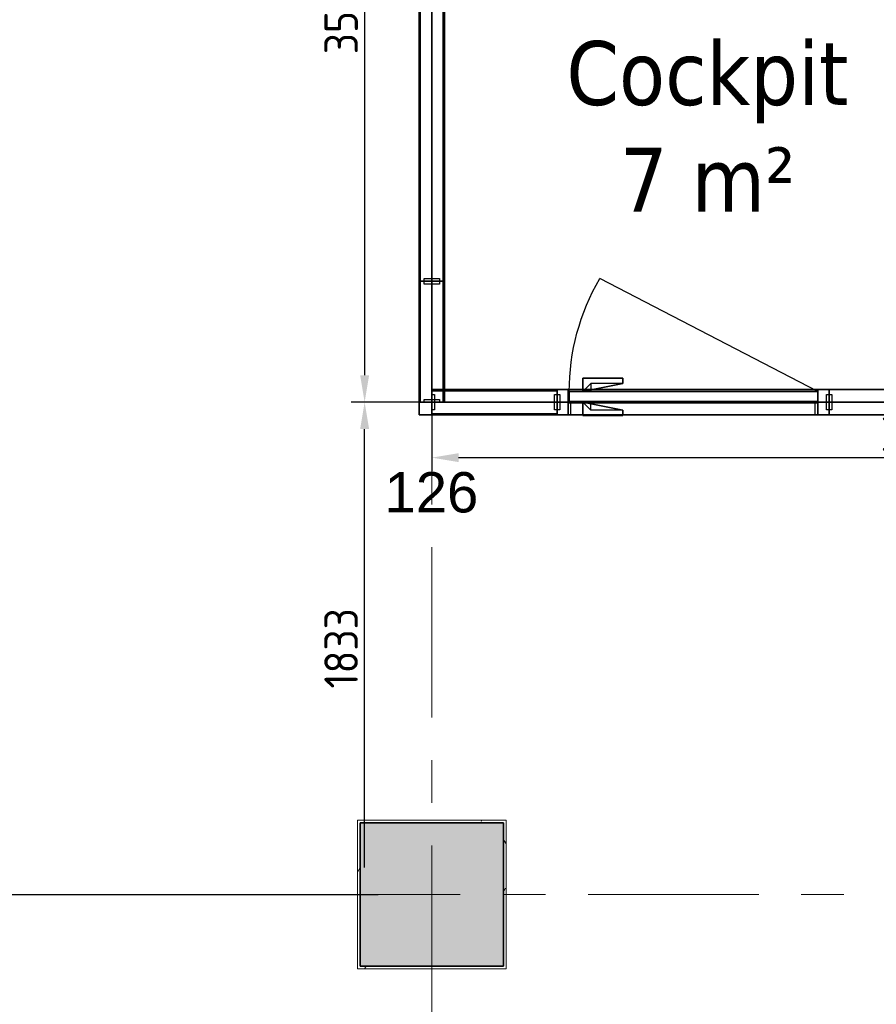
# Model space of a CAD drawing. Extents: x 2820 to 91013, y 1478 to 38178.
# Tile 24 of 182: x 8482 to 11672, y 29919 to 33585. Entities that reach past the tile are written whole.
import ezdxf
from ezdxf.enums import TextEntityAlignment as Align

# ---------------------------------------------------------------- set-up
doc = ezdxf.new("R2010")
doc.units = 0
doc.header["$LTSCALE"] = 50
doc.header["$PDSIZE"] = -5
doc.linetypes.add('HIDDEN2', pattern=[4.7625, 3.175, -1.5875])
doc.linetypes.add('Onderlegger 2e verdieping$0$stramien', pattern=[22.225, 12.7, -3.175, 3.175, -3.175])
doc.layers.get('0').update_dxf_attribs({"linetype": 'CONTINUOUS'})
doc.layers.get('DEFPOINTS').update_dxf_attribs({"linetype": 'CONTINUOUS'})
for name, color, linetype in [('AS-A38--_F----5', 2, 'CONTINUOUS'), ('AS-A38--_F---4-', 9, 'CONTINUOUS'), ('AS-I38-E_F----5_Deuren', 7, 'CONTINUOUS'), ('AS-I38-M_F----5_Deurmodulen', 7, 'CONTINUOUS'), ('AS-I38-M_F----5_Hoekaansluitingen', 7, 'CONTINUOUS'), ('AS-I38-M_F----5_Wandmodulen', 7, 'CONTINUOUS'), ('AS-L32--_F----5', 84, 'CONTINUOUS'), ('AS-L32--_F---4-', 84, 'CONTINUOUS'), ('AS-L32--_F-23--', 84, 'CONTINUOUS'), ('AS-L32--_F123--', 84, 'CONTINUOUS'), ('AS-L38--', 7, 'CONTINUOUS'), ('AS-L38--_F----5', 7, 'CONTINUOUS'), ('AS-L38--_F---4-', 7, 'CONTINUOUS'), ('AS-L38--_F-23--', 3, 'CONTINUOUS'), ('AS-L38--_F1----', 2, 'CONTINUOUS'), ('AS-L38--_F1-----', 2, 'CONTINUOUS'), ('AS-L38--_F123--', 7, 'CONTINUOUS'), ('AS-L38GL_F---4-', 2, 'CONTINUOUS'), ('AS-L38GL_F123--', 3, 'CONTINUOUS'), ('AS-M38--_F123--_Wandlengte', 1, 'CONTINUOUS'), ('IWTEKST', 2, 'CONTINUOUS')]:
    doc.layers.add(name, color=color, linetype=linetype)
doc.layers.add('AS-I38-1_F----5', color=2, linetype='CONTINUOUS', plot=False)
doc.layers.add('IWHULPLIJN', color=40, linetype='CONTINUOUS', plot=False)
for name, color, linetype, lineweight in [('Onderlegger 2e verdieping$0$A-AREA-IDEN', 8, 'CONTINUOUS', 18), ('Onderlegger 2e verdieping$0$A-GENM', 8, 'CONTINUOUS', 18), ('Onderlegger 2e verdieping$0$S-COLS', 8, 'CONTINUOUS', 18), ('Onderlegger 2e verdieping$0$S-GRID', 8, 'CONTINUOUS', 18)]:
    doc.layers.add(name, color=color, linetype=linetype, lineweight=lineweight)
doc.styles.add('Onderlegger 2e verdieping$0$Tahoma_1', font='TAHOMA.TTF', dxfattribs={"height": 238.040123})
doc.styles.get("Standard").update_dxf_attribs({"font": 'isocp.shx'})
doc.dimstyles.new('CWall_F2_Wandlengte', dxfattribs={"dimscale": 50, "dimtxt": 2.5, "dimasz": 2, "dimexe": 1, "dimexo": 1, "dimgap": 0.5, "dimtad": 1, "dimdec": 0, "dimdsep": 46, "dimtxsty": 'Standard', "dimcen": 2.5, "dimclrt": 2, "dimadec": 0, "dimazin": 0, "dimtfac": 1, "dimtdec": 0, "dimtix": 1, "dimtmove": 2, "dimatfit": 0, "dimfxl": 0, "dimtolj": 1, "dimtzin": 0, "dimarcsym": 0})
pattern_1 = [(60, (150, 2090), (-43300, 25000), [300, -50000]), (60, (220, 2164), (-43300, 25000), [100, -50000]), (60, (180, 2190), (-43300, 25000), [100, -50000]), (150, (310, 2170), (-25000, -43300), [200, -50000])]
pattern_2 = [(0, (225, 1360), (29.766, 59.531), [0, -59.531])]
pattern_3 = [(60, (150, 1230), (-43300, 25000), [300, -50000]), (60, (220, 1304), (-43300, 25000), [100, -50000]), (60, (180, 1330), (-43300, 25000), [100, -50000]), (150, (310, 1310), (-25000, -43300), [200, -50000])]
pattern_4 = [(60, (150, 370), (-43300, 25000), [300, -50000]), (60, (220, 444), (-43300, 25000), [100, -50000]), (60, (180, 470), (-43300, 25000), [100, -50000]), (150, (310, 450), (-25000, -43300), [200, -50000])]
pattern_5 = [(60, (616, 2090), (-43300, 25000), [300, -50000]), (60, (690, 2164), (-43300, 25000), [100, -50000]), (60, (645, 2190), (-43300, 25000), [100, -50000]), (150, (780, 2170), (-25000, -43300), [200, -50000])]
pattern_6 = [(0, (691.5, 1360), (29.7656, 59.5312), [0, -59.5312])]
pattern_7 = [(60, (616, 1230), (-43300, 25000), [300, -50000]), (60, (690, 1304), (-43300, 25000), [100, -50000]), (60, (645, 1330), (-43300, 25000), [100, -50000]), (150, (780, 1310), (-25000, -43300), [200, -50000])]
pattern_8 = [(60, (616, 370), (-43300, 25000), [300, -50000]), (60, (690, 444), (-43300, 25000), [100, -50000]), (60, (645, 470), (-43300, 25000), [100, -50000]), (150, (780, 450), (-25000, -43300), [200, -50000])]
pattern_9 = [(60, (160, 2090), (-43300, 25000), [300, -50000]), (60, (230, 2164), (-43300, 25000), [100, -50000]), (60, (187, 2190), (-43300, 25000), [100, -50000]), (150, (320, 2170), (-25000, -43300), [200, -50000])]
pattern_10 = [(0, (233.25, 1360), (29.766, 59.531), [0, -59.531])]
pattern_11 = [(60, (160, 1230), (-43300, 25000), [300, -50000]), (60, (230, 1304), (-43300, 25000), [100, -50000]), (60, (187, 1330), (-43300, 25000), [100, -50000]), (150, (320, 1310), (-25000, -43300), [200, -50000])]
pattern_12 = [(60, (160, 370), (-43300, 25000), [300, -50000]), (60, (230, 444), (-43300, 25000), [100, -50000]), (60, (187, 470), (-43300, 25000), [100, -50000]), (150, (320, 450), (-25000, -43300), [200, -50000])]

# ---------------------------------------------------------------- blocks, each defined once
blk = doc.blocks.new('Onderlegger 2e verdieping$0$42_KA leemstuc betonkolomafwerking - Type-7433552-Plotview 2e Verdieping - schaal 1 op 100')
at = {"layer": 'Onderlegger 2e verdieping$0$A-GENM'}
h = blk.add_hatch(dxfattribs=at)
h.set_pattern_fill('FP_41', color=256, style=0, pattern_type=2)
h.set_pattern_definition([(0, (-10016.6, -30328.2), (406.4, 101.6), [33.528, -271.272, 33.528, -1896.872]), (0, (-10016.6, -30328.2), (406.4, 101.6), [-338.328, -271.272, 33.528, -576.072, -1016]), (0, (-10016.6, -30328.2), (406.4, 101.6), [-1219.2, 33.528, -271.272, 33.528, -677.672]), (0, (-10016.6, -30328.2), (406.4, 101.6), [-1557.528, -169.672, 33.528, -474.472]), (120, (-9864.2, -30277.4), (-291.18818, 301.15272), [33.528, -271.272, 33.528, -1896.872]), (120, (-9864.2, -30277.4), (-291.18818, 301.15272), [-338.328, -271.272, 33.528, -576.072, -1016]), (120, (-9864.2, -30277.4), (-291.18818, 301.15272), [-1219.2, 33.528, -271.272, 33.528, -677.672]), (120, (-9864.2, -30277.4), (-291.18818, 301.15272), [-1557.528, -169.672, 33.528, -474.472]), (240, (-9813.4, -30074.2), (-115.21182, -402.75272), [33.528, -271.272, 33.528, -1896.872]), (240, (-9813.4, -30074.2), (-115.21182, -402.75272), [-338.328, -271.272, 33.528, -576.072, -1016]), (240, (-9813.4, -30074.2), (-115.21182, -402.75272), [-1219.2, 33.528, -271.272, 33.528, -677.672]), (240, (-9813.4, -30074.2), (-115.21182, -402.75272), [-1557.528, -169.672, 33.528, -474.472])])
h.paths.add_polyline_path([(-277, -277), (277, -277), (277, 277), (-277, 277)], flags=0)
h.paths.add_polyline_path([(267, -267), (-267, -267), (-267, 267), (267, 267)], flags=0)
for p, q in [((277, 277), (-277, 277)), ((-277, 277), (-277, -277)), ((-267, 267), (267, 267)), ((-267, -267), (-267, 267)), ((267, 267), (267, -267)), ((277, -277), (277, 277)), ((-277, -277), (277, -277)), ((267, -267), (-267, -267))]:
    blk.add_line(p, q, dxfattribs=at)
blk = doc.blocks.new('Onderlegger 2e verdieping')
at = {"layer": 'Onderlegger 2e verdieping$0$S-COLS', "lineweight": 5}
blk.add_hatch(color=256, dxfattribs=at).paths.add_polyline_path([(10283.6, 30061.2), (10283.6, 30595.2), (9749.6, 30595.2), (9749.6, 30061.2)], flags=0)
at = {"layer": 'Onderlegger 2e verdieping$0$S-COLS', "lineweight": 35}
for p, q in [((10283.6, 30595.2), (9749.6, 30595.2)), ((9749.6, 30595.2), (9749.6, 30061.2)), ((10283.6, 30061.2), (10283.6, 30595.2)), ((9749.6, 30061.2), (10283.6, 30061.2))]:
    blk.add_line(p, q, dxfattribs=at)
at = {"layer": 'Onderlegger 2e verdieping$0$S-GRID', "linetype": 'Onderlegger 2e verdieping$0$stramien'}
for p, q in [((10016.6, 37178.2), (10016.6, 16803)), ((2820.4, 30328.2), (55386.6, 30328.2))]:
    blk.add_line(p, q, dxfattribs=at)
at = {"layer": 'Onderlegger 2e verdieping$0$A-GENM'}
blk.add_blockref('Onderlegger 2e verdieping$0$42_KA leemstuc betonkolomafwerking - Type-7433552-Plotview 2e Verdieping - schaal 1 op 100', (10016.6, 30328.2), dxfattribs=at)
at = {"layer": 'Onderlegger 2e verdieping$0$A-AREA-IDEN', "insert": (11043.4, 33505.8), "char_height": 238.04, "width": 1263, "attachment_point": 2, "line_spacing_factor": 1.000232, "style": 'Onderlegger 2e verdieping$0$Tahoma_1'}
blk.add_mtext('Cockpit\\P7 m²', dxfattribs=at)
blk = doc.blocks.new('QHK-3---_CTA01')
at = {"layer": 'AS-L38--_F----5', "linetype": 'HIDDEN2'}
blk.add_line((0, 0), (0, 0, 2700), dxfattribs=at)
at = {"layer": 'AS-L38--_F---4-'}
blk.add_line((-47.5, 47.5), (-47.5, 47.5, 2700), dxfattribs=at)
for points, invisible_edges in [([(0, 47.5, 2700), (0, -47.5, 2700), (47.5, -47.5, 2700), (-47.5, 47.5, 2700)], 4), ([(47.5, -47.5, 2700), (-47.5, 47.5, 2700), (-47.5, 0, 2700), (47.5, 0, 2700)], 1), ([(47.5, 0), (47.5, 0, 60), (47.5, -47.5, 60), (47.5, -47.5)], 1), ([(47.5, 0, 2660), (47.5, 0, 2700), (47.5, -47.5, 2700), (47.5, -47.5, 2660)], 1), ([(47.5, -47.5), (47.5, -47.5, 60), (0, -47.5, 60), (0, -47.5)], 4), ([(47.5, -47.5, 2660), (47.5, -47.5, 2700), (0, -47.5, 2700), (0, -47.5, 2660)], 4)]:
    blk.add_3dface(points, dxfattribs=dict(at, invisible_edges=invisible_edges))
for points in [[(47.5, 0, 60), (47.5, 0, 2660), (47.5, -47.5, 2660), (47.5, -47.5, 60)], [(47.5, -47.5, 60), (47.5, -47.5, 2660), (0, -47.5, 2660), (0, -47.5, 60)]]:
    blk.add_3dface(points, dxfattribs=at)
at = {"layer": 'AS-L38--_F123--'}
blk.add_lwpolyline([(0, -47.5), (47.5, -47.5), (47.5, 0)], dxfattribs=at)
at = {"layer": 'DEFPOINTS'}
blk.add_point((0, 0, 2700), dxfattribs=at)
at = {"layer": 'AS-I38-M_F----5_Hoekaansluitingen', "extrusion": (1, -6.12303e-17, 0)}
blk.add_text('D126', height=125, rotation=90, dxfattribs=at).set_placement((0, 2750), align=Align.MIDDLE_LEFT)
at = {"layer": 'AS-I38-M_F----5_Hoekaansluitingen', "extrusion": (0, -1, 0)}
blk.add_text('D126', height=125, rotation=90, dxfattribs=at).set_placement((0, 2750), align=Align.MIDDLE_LEFT)
blk = doc.blocks.new('BvnAans-_CTA01')
at = {"layer": 'AS-L38--_F----5', "color": 0, "invisible_edges": 10}
blk.add_3dface([(0, 0), (1, 0), (1, 0, 1), (0, 0, 1)], dxfattribs=at)
at = {"layer": 'AS-L38--_F---4-', "invisible_edges": 10}
for points in [[(0, 0.5), (1, 0.5), (1, 0.5, 1), (0, 0.5, 1)], [(0, -0.5), (1, -0.5), (1, -0.5, 1), (0, -0.5, 1)]]:
    blk.add_3dface(points, dxfattribs=at)
at = {"layer": 'AS-L38--_F---4-'}
blk.add_3dface([(0, -0.5, 1), (0, 0.5, 1), (1, 0.5, 1), (1, -0.5, 1)], dxfattribs=at)
blk = doc.blocks.new('OndrAans_CTA01')
at = {"layer": 'AS-L38--_F----5', "color": 0, "invisible_edges": 10}
blk.add_3dface([(0, 0), (1, 0), (1, 0, 1), (0, 0, 1)], dxfattribs=at)
at = {"layer": 'AS-L38--_F---4-', "invisible_edges": 10}
for points in [[(0, 0.5), (1, 0.5), (1, 0.5, 1), (0, 0.5, 1)], [(0, -0.5), (1, -0.5), (1, -0.5, 1), (0, -0.5, 1)]]:
    blk.add_3dface(points, dxfattribs=at)
at = {"layer": 'AS-L38--_F123--', "color": 0}
blk.add_3dface([(0, -0.5), (1, -0.5), (1, 0.5), (0, 0.5)], dxfattribs=at)
blk = doc.blocks.new('Q0WDSTL-_CTA01')
at = {"layer": 'AS-L38--_F-23--'}
for p, q in [((0, 0.3), (0, 0.5)), ((0, -0.3), (0, -0.5))]:
    blk.add_line(p, q, dxfattribs=at)
at = {"layer": 'AS-L38--_F-23--', "color": 1}
blk.add_lwpolyline([(0, 0.3), (1, 0.3), (1, -0.3), (0, -0.3)], dxfattribs=at)
at = {"layer": 'AS-L38--_F1-----'}
blk.add_lwpolyline([(0, 0.5), (0, -0.5)], dxfattribs=at)
blk = doc.blocks.new('D1------_CTA01')
at = {"layer": 'AS-L38--_F----5', "color": 0}
blk.add_3dface([(0, 0), (1, 0), (1, 0, 1), (0, 0, 1)], dxfattribs=at)
at = {"layer": 'AS-L38--_F---4-'}
for points in [[(0, 0.5), (1, 0.5), (1, 0.5, 1), (0, 0.5, 1)], [(0, -0.5), (1, -0.5), (1, -0.5, 1), (0, -0.5, 1)]]:
    blk.add_3dface(points, dxfattribs=at)
blk = doc.blocks.new('QWND13--_CTA01')
at = {"layer": 'DEFPOINTS'}
blk.add_point((0, 0, 2700), dxfattribs=at)
at = {"layer": 'AS-L38--', "yscale": 95}
for name, p, xscale, zscale in [('BvnAans-_CTA01', (0, 0, 2660), 707, 40), ('OndrAans_CTA01', (0, 0), 707, 60), ('Q0WDSTL-_CTA01', (0, 0), 10, 10), ('D1------_CTA01', (0, 0, 1780), 707, 880), ('D1------_CTA01', (0, 0, 940), 707, 840), ('D1------_CTA01', (0, 0, 60), 707, 880)]:
    blk.add_blockref(name, p, dxfattribs=dict(at, xscale=xscale, zscale=zscale))
at = {"layer": 'AS-L38--', "xscale": 10, "yscale": 95, "zscale": 10, "rotation": 180}
blk.add_blockref('Q0WDSTL-_CTA01', (707, 0), dxfattribs=at)
at = {"layer": 'AS-I38-1_F----5', "extrusion": (0, -1, 0)}
blk.add_text('3', height=90, dxfattribs=at).set_placement((40, 130))
at = {"layer": 'AS-I38-M_F----5_Wandmodulen', "extrusion": (0, -1, 0)}
blk.add_text('AH', height=125, rotation=90, dxfattribs=at).set_placement((353.5, 2750), align=Align.MIDDLE_LEFT)
blk = doc.blocks.new('3ADRDRP-_CTA01')
at = {"layer": 'AS-L38--_F----5', "color": 0}
blk.add_3dface([(0, 0), (1, 0), (1, 0, 1), (0, 0, 1)], dxfattribs=at)
at = {"layer": 'AS-L38--_F---4-'}
mesh = blk.add_polymesh((6, 3), dxfattribs=at)
for k, corner in enumerate([(1, -0.5, 1), (1, -0.5), (1, -0.5), (0, -0.5, 1), (0, -0.5), (0, -0.5), (0, 0.5, 1), (0, 0.5), (0, -0.5), (1, 0.5, 1), (1, 0.5), (1, -0.5), (1, 0.5, 1), (1, 0.5, 1), (1, -0.5, 1), (0, 0.5, 1), (0, 0.5, 1), (0, -0.5, 1)]):
    mesh.set_mesh_vertex(divmod(k, 3), corner)
blk = doc.blocks.new('Q0DRSTL-_CTA01')
at = {"layer": 'AS-L38--_F----5', "color": 0}
blk.add_3dface([(0, 0), (1, 0), (1, 0, 1), (0, 0, 1)], dxfattribs=at)
at = {"layer": 'AS-L38--_F-23--', "color": 0}
for p, q in [((0, 0.5), (0, 0.3)), ((1, 0.5), (1, 0)), ((1, 0), (1.25, 0)), ((0, -0.5), (0, -0.3))]:
    blk.add_line(p, q, dxfattribs=at)
for points in [[(1, 0.5), (0, 0.5)], [(0, -0.5), (1.25, -0.5), (1.25, 0)]]:
    blk.add_lwpolyline(points, dxfattribs=at)
at = {"layer": 'AS-L38--_F1----', "color": 0}
blk.add_lwpolyline([(0, -0.5), (1, -0.5), (1, 0.5), (0, 0.5)], close=True, dxfattribs=at)
at = {"layer": 'AS-L38--_F---4-'}
mesh = blk.add_polymesh((6, 3), dxfattribs=at)
for k, corner in enumerate([(1, -0.5, 1), (1, -0.5), (1, -0.5), (0, -0.5, 1), (0, -0.5), (0, -0.5), (0, 0.5, 1), (0, 0.5), (0, -0.5), (1, 0.5, 1), (1, 0.5), (1, -0.5), (1, 0.5, 1), (1, 0.5, 1), (1, -0.5, 1), (0, 0.5, 1), (0, 0.5, 1), (0, -0.5, 1)]):
    mesh.set_mesh_vertex(divmod(k, 3), corner)
blk = doc.blocks.new('ddch1---_CTA01')
at = {"layer": 'AS-L32--_F----5', "color": 1}
for p, q in [((0, 0.075), (1, 0.075, 0.5)), ((1, 0.075, 0.5), (0, 0.075, 1))]:
    blk.add_line(p, q, dxfattribs=at)
at = {"layer": 'AS-L32--_F----5', "color": 1, "linetype": 'HIDDEN2'}
for p, q in [((0, -0.075), (1, -0.075, 0.5)), ((1, -0.075, 0.5), (0, -0.075, 1))]:
    blk.add_line(p, q, dxfattribs=at)
at = {"layer": 'AS-L32--_F----5'}
blk.add_3dface([(0, 0), (0, 0, 1), (1, 0, 1), (1, 0)], dxfattribs=at)
at = {"layer": 'AS-L32--_F---4-'}
for points in [[(0, 1), (0, 1, 1), (1, 1, 1), (1, 1)], [(0, 1), (0, 0), (0, 0, 1), (0, 1, 1)], [(0, 0, 1), (0, 1, 1), (1, 1, 1), (1, 0, 1)], [(1, 1, 1), (1, 0, 1), (1, 0), (1, 1)], [(0, 0), (0, 0, 1), (1, 0, 1), (1, 0)]]:
    blk.add_3dface(points, dxfattribs=at)
at = {"layer": 'AS-L32--_F123--', "color": 1}
blk.add_line((0, 1), (0.8776, 11.4994), dxfattribs=at)
at = {"layer": 'AS-L32--_F123--'}
for p, q in [((1, 1), (0, 1)), ((0, 1), (0, 0)), ((1, 0), (1, 1)), ((0, 0), (1, 0))]:
    blk.add_line(p, q, dxfattribs=at)
at = {"layer": 'AS-L32--_F123--', "color": 1}
blk.add_ellipse((0, 1), major_axis=(0, 21.9), ratio=0.045662, start_param=-1.570796, end_param=-1.070796, dxfattribs=at)
at = {"layer": 'DEFPOINTS'}
blk.add_point((0, 0), dxfattribs=at)
blk.add_point((0, 0), dxfattribs=at)
blk = doc.blocks.new('KlnkRcht_CTA01')
at = {"layer": 'AS-L32--_F----5'}
blk.add_polyline3d([(-0.5, 0, -0.5), (0.5, 0, -0.5), (0.5, 0, 0.5), (-0.5, 0, 0.5)], close=True, dxfattribs=at)
at = {"layer": 'AS-L32--_F-23--'}
for p, q in [((0.3, -0.6, -0.5), (0.3, 0, -0.5)), ((0.5, 0, -0.5), (0.5, -1, -0.5)), ((-0.5, -1, -0.5), (-0.5, -0.6, -0.5)), ((-0.5, -0.6, -0.5), (0.3, -0.6, -0.5)), ((0.5, -1, -0.5), (-0.5, -1, -0.5))]:
    blk.add_line(p, q, dxfattribs=at)
at = {"layer": 'AS-L32--_F---4-'}
mesh = blk.add_polyface(dxfattribs=at)
corners = [(0.5, 0, -0.5), (0.5, -1, -0.5), (-0.5, -1, -0.5), (-0.5, -0.6, -0.5), (0.3, -0.6, -0.5), (0.3, 0, -0.5), (0.5, 0, 0.5), (0.5, -1, 0.5), (-0.5, -1, 0.5), (-0.5, -0.6, 0.5), (0.3, -0.6, 0.5), (0.3, 0, 0.5)]
mesh.append_faces([[corners[k] for k in face] for face in [(0, 1, 7, 6), (1, 2, 8, 7), (2, 3, 9, 8)]])
mesh.append_faces([[corners[k] for k in face] for face in [(6, 10, 11)]], dxfattribs={"vtx0": -1})
mesh.append_faces([[corners[k] for k in face] for face in [(6, 9, 10)]], dxfattribs={"vtx0": -1, "vtx2": -1})
mesh.append_faces([[corners[k] for k in face] for face in [(6, 7, 8, 9)]], dxfattribs={"vtx3": -1})
blk = doc.blocks.new('QDR-1---_CTA01')
at = {"layer": 'DEFPOINTS'}
blk.add_point((0, 0, 2700), dxfattribs=at)
at = {"layer": 'AS-L38--'}
for name, p, xscale, yscale, zscale in [('ddch1---_CTA01', (971.5, 0, 10), -926, 40, 2585), ('KlnkRcht_CTA01', (170.5, 40, 1050), -150, -50, 20), ('BvnAans-_CTA01', (0, 0, 2660), 1013, 95, 40), ('Q0WDSTL-_CTA01', (0, 0), 10, 95, 10), ('3ADRDRP-_CTA01', (0, 0, 2595), 1013, 95, 65), ('Q0DRSTL-_CTA01', (0, 0), 41.5, 95, 2595), ('Q0DRSTL-_CTA01', (1013, 0), -41.5, 95, 2595), ('KlnkRcht_CTA01', (170.5, 0, 1050), -150, 50, 20)]:
    blk.add_blockref(name, p, dxfattribs=dict(at, xscale=xscale, yscale=yscale, zscale=zscale))
at = {"layer": 'AS-L38--', "xscale": 10, "yscale": 95, "zscale": 10, "rotation": 180}
blk.add_blockref('Q0WDSTL-_CTA01', (1013, 0), dxfattribs=at)
at = {"layer": 'AS-I38-E_F----5_Deuren', "extrusion": (0, -1, 0)}
blk.add_text('926x2585', height=90, dxfattribs=at).set_placement((95.5, 175), align=Align.BOTTOM_LEFT)
at = {"layer": 'AS-I38-M_F----5_Deurmodulen', "extrusion": (0, -1, 0)}
blk.add_text('DA', height=125, rotation=90, dxfattribs=at).set_placement((506.5, 2750), align=Align.MIDDLE_LEFT)
blk = doc.blocks.new('QPGLAS--_CTA01')
at = {"layer": 'AS-L38--_F----5', "color": 0}
blk.add_3dface([(0, 0), (1, 0), (1, 0, 1), (0, 0, 1)], dxfattribs=at)
at = {"layer": 'AS-L38GL_F123--'}
blk.add_line((0, 0), (1, 0), dxfattribs=at)
at = {"layer": 'AS-L38GL_F---4-'}
mesh = blk.add_polymesh((6, 3), dxfattribs=at)
for k, corner in enumerate([(1, -0.45, 1), (1, -0.45), (1, -0.45), (0, -0.45, 1), (0, -0.45), (0, -0.45), (0, 0.45, 1), (0, 0.45), (0, -0.45), (1, 0.45, 1), (1, 0.45), (1, -0.45), (1, 0.45, 1), (1, 0.45, 1), (1, -0.45, 1), (0, 0.45, 1), (0, 0.45, 1), (0, -0.45, 1)]):
    mesh.set_mesh_vertex(divmod(k, 3), corner)
blk = doc.blocks.new('O4------_CTA01')
blk.add_blockref('QPGLAS--_CTA01', (0, 0))
blk = doc.blocks.new('QWND1---_CTA01')
at = {"layer": 'AS-A38--_F----5', "extrusion": (0, -1, 0)}
h = blk.add_hatch(dxfattribs=at)
h.set_pattern_fill('GLAS2', color=256, scale=50, angle=60, style=0, pattern_type=2)
h.set_pattern_definition(pattern_1)
h.paths.add_polyline_path([(0, 1780), (450, 1780), (450, 2660), (0, 2660)])
h = blk.add_hatch(dxfattribs=at)
h.set_pattern_fill('GLAS2', color=256, scale=50, angle=60, style=0, pattern_type=2)
h.set_pattern_definition(pattern_3)
h.paths.add_polyline_path([(0, 940), (450, 940), (450, 1780), (0, 1780)])
h = blk.add_hatch(dxfattribs=at)
h.set_pattern_fill('GLAS2', color=256, scale=50, angle=60, style=0, pattern_type=2)
h.set_pattern_definition(pattern_4)
h.paths.add_polyline_path([(0, 60), (450, 60), (450, 940), (0, 940)])
h = blk.add_hatch(dxfattribs=at)
h.set_pattern_fill('DOTS', color=256, scale=37.5, style=0)
h.set_pattern_definition(pattern_2)
h.paths.add_polyline_path([(10, 950), (440, 950), (440, 1770), (10, 1770)])
at = {"layer": 'AS-A38--_F---4-', "extrusion": (0, -1, 0)}
h = blk.add_hatch(dxfattribs=at)
h.set_pattern_fill('GLAS2', color=256, scale=50, angle=60, style=0, pattern_type=2)
h.set_pattern_definition(pattern_1)
h.paths.add_polyline_path([(0, 1780), (450, 1780), (450, 2660), (0, 2660)])
h = blk.add_hatch(dxfattribs=at)
h.set_pattern_fill('GLAS2', color=256, scale=50, angle=60, style=0, pattern_type=2)
h.set_pattern_definition(pattern_3)
h.paths.add_polyline_path([(0, 940), (450, 940), (450, 1780), (0, 1780)])
h = blk.add_hatch(dxfattribs=at)
h.set_pattern_fill('GLAS2', color=256, scale=50, angle=60, style=0, pattern_type=2)
h.set_pattern_definition(pattern_4)
h.paths.add_polyline_path([(0, 60), (450, 60), (450, 940), (0, 940)])
h = blk.add_hatch(dxfattribs=at)
h.set_pattern_fill('DOTS', color=256, scale=37.5, style=0)
h.set_pattern_definition(pattern_2)
h.paths.add_polyline_path([(10, 950), (440, 950), (440, 1770), (10, 1770)])
h = blk.add_hatch(dxfattribs=at)
h.set_pattern_fill('GLAS2', color=256, scale=50, angle=60, style=0, pattern_type=2)
h.set_pattern_definition(pattern_1)
h.paths.add_polyline_path([(0, 1780), (450, 1780), (450, 2660), (0, 2660)])
h = blk.add_hatch(dxfattribs=at)
h.set_pattern_fill('GLAS2', color=256, scale=50, angle=60, style=0, pattern_type=2)
h.set_pattern_definition(pattern_3)
h.paths.add_polyline_path([(0, 940), (450, 940), (450, 1780), (0, 1780)])
h = blk.add_hatch(dxfattribs=at)
h.set_pattern_fill('GLAS2', color=256, scale=50, angle=60, style=0, pattern_type=2)
h.set_pattern_definition(pattern_4)
h.paths.add_polyline_path([(0, 60), (450, 60), (450, 940), (0, 940)])
h = blk.add_hatch(dxfattribs=at)
h.set_pattern_fill('DOTS', color=256, scale=37.5, style=0)
h.set_pattern_definition(pattern_2)
h.paths.add_polyline_path([(10, 950), (440, 950), (440, 1770), (10, 1770)])
at = {"layer": 'DEFPOINTS'}
blk.add_point((0, 0, 2700), dxfattribs=at)
at = {"layer": 'AS-L38--', "yscale": 95}
for name, p, xscale, zscale in [('BvnAans-_CTA01', (0, 0, 2660), 450, 40), ('OndrAans_CTA01', (0, 0), 450, 60), ('Q0WDSTL-_CTA01', (0, 0), 10, 10), ('O4------_CTA01', (0, 0, 940), 450, 840), ('O4------_CTA01', (0, 0, 1780), 450, 880), ('O4------_CTA01', (0, 0, 60), 450, 880)]:
    blk.add_blockref(name, p, dxfattribs=dict(at, xscale=xscale, zscale=zscale))
at = {"layer": 'AS-L38--', "xscale": 10, "yscale": 95, "zscale": 10, "rotation": 180}
blk.add_blockref('Q0WDSTL-_CTA01', (450, 0), dxfattribs=at)
at = {"layer": 'AS-I38-1_F----5', "extrusion": (0, -1, 0)}
blk.add_text('98', height=90, dxfattribs=at).set_placement((40, 130))
at = {"layer": 'AS-I38-M_F----5_Wandmodulen', "extrusion": (0, -1, 0)}
blk.add_text('GH', height=125, rotation=90, dxfattribs=at).set_placement((225, 2750), align=Align.MIDDLE_LEFT)
blk = doc.blocks.new('QWND2---_CTA01')
at = {"layer": 'AS-A38--_F----5', "extrusion": (0, -1, 0)}
h = blk.add_hatch(dxfattribs=at)
h.set_pattern_fill('GLAS2', color=256, scale=50, angle=60, style=0, pattern_type=2)
h.set_pattern_definition(pattern_5)
h.paths.add_polyline_path([(0, 1780), (1383, 1780), (1383, 2660), (0, 2660)])
h = blk.add_hatch(dxfattribs=at)
h.set_pattern_fill('GLAS2', color=256, scale=50, angle=60, style=0, pattern_type=2)
h.set_pattern_definition(pattern_7)
h.paths.add_polyline_path([(0, 940), (1383, 940), (1383, 1780), (0, 1780)])
h = blk.add_hatch(dxfattribs=at)
h.set_pattern_fill('GLAS2', color=256, scale=50, angle=60, style=0, pattern_type=2)
h.set_pattern_definition(pattern_8)
h.paths.add_polyline_path([(0, 60), (1383, 60), (1383, 940), (0, 940)])
h = blk.add_hatch(dxfattribs=at)
h.set_pattern_fill('DOTS', color=256, scale=37.5, style=0)
h.set_pattern_definition(pattern_6)
h.paths.add_polyline_path([(10, 950), (1373, 950), (1373, 1770), (10, 1770)])
at = {"layer": 'AS-A38--_F---4-', "extrusion": (0, -1, 0)}
h = blk.add_hatch(dxfattribs=at)
h.set_pattern_fill('GLAS2', color=256, scale=50, angle=60, style=0, pattern_type=2)
h.set_pattern_definition(pattern_5)
h.paths.add_polyline_path([(0, 1780), (1383, 1780), (1383, 2660), (0, 2660)])
h = blk.add_hatch(dxfattribs=at)
h.set_pattern_fill('GLAS2', color=256, scale=50, angle=60, style=0, pattern_type=2)
h.set_pattern_definition(pattern_7)
h.paths.add_polyline_path([(0, 940), (1383, 940), (1383, 1780), (0, 1780)])
h = blk.add_hatch(dxfattribs=at)
h.set_pattern_fill('GLAS2', color=256, scale=50, angle=60, style=0, pattern_type=2)
h.set_pattern_definition(pattern_8)
h.paths.add_polyline_path([(0, 60), (1383, 60), (1383, 940), (0, 940)])
h = blk.add_hatch(dxfattribs=at)
h.set_pattern_fill('DOTS', color=256, scale=37.5, style=0)
h.set_pattern_definition(pattern_6)
h.paths.add_polyline_path([(10, 950), (1373, 950), (1373, 1770), (10, 1770)])
h = blk.add_hatch(dxfattribs=at)
h.set_pattern_fill('GLAS2', color=256, scale=50, angle=60, style=0, pattern_type=2)
h.set_pattern_definition(pattern_5)
h.paths.add_polyline_path([(0, 1780), (1383, 1780), (1383, 2660), (0, 2660)])
h = blk.add_hatch(dxfattribs=at)
h.set_pattern_fill('GLAS2', color=256, scale=50, angle=60, style=0, pattern_type=2)
h.set_pattern_definition(pattern_7)
h.paths.add_polyline_path([(0, 940), (1383, 940), (1383, 1780), (0, 1780)])
h = blk.add_hatch(dxfattribs=at)
h.set_pattern_fill('GLAS2', color=256, scale=50, angle=60, style=0, pattern_type=2)
h.set_pattern_definition(pattern_8)
h.paths.add_polyline_path([(0, 60), (1383, 60), (1383, 940), (0, 940)])
h = blk.add_hatch(dxfattribs=at)
h.set_pattern_fill('DOTS', color=256, scale=37.5, style=0)
h.set_pattern_definition(pattern_6)
h.paths.add_polyline_path([(10, 950), (1373, 950), (1373, 1770), (10, 1770)])
at = {"layer": 'DEFPOINTS'}
blk.add_point((0, 0, 2700), dxfattribs=at)
at = {"layer": 'AS-L38--', "yscale": 95}
for name, p, xscale, zscale in [('BvnAans-_CTA01', (0, 0, 2660), 1383, 40), ('OndrAans_CTA01', (0, 0), 1383, 60), ('Q0WDSTL-_CTA01', (0, 0), 10, 10), ('O4------_CTA01', (0, 0, 940), 1383, 840), ('O4------_CTA01', (0, 0, 1780), 1383, 880), ('O4------_CTA01', (0, 0, 60), 1383, 880)]:
    blk.add_blockref(name, p, dxfattribs=dict(at, xscale=xscale, zscale=zscale))
at = {"layer": 'AS-L38--', "xscale": 10, "yscale": 95, "zscale": 10, "rotation": 180}
blk.add_blockref('Q0WDSTL-_CTA01', (1383, 0), dxfattribs=at)
at = {"layer": 'AS-I38-1_F----5', "extrusion": (0, -1, 0)}
blk.add_text('2', height=90, dxfattribs=at).set_placement((40, 130))
at = {"layer": 'AS-I38-M_F----5_Wandmodulen', "extrusion": (0, -1, 0)}
blk.add_text('GH', height=125, rotation=90, dxfattribs=at).set_placement((691.5, 2750), align=Align.MIDDLE_LEFT)
blk = doc.blocks.new('QWND21--_CTA01')
at = {"layer": 'AS-A38--_F----5', "extrusion": (0, -1, 0)}
h = blk.add_hatch(dxfattribs=at)
h.set_pattern_fill('GLAS2', color=256, scale=50, angle=60, style=0, pattern_type=2)
h.set_pattern_definition(pattern_9)
h.paths.add_polyline_path([(0, 1780), (466.5, 1780), (466.5, 2660), (0, 2660)])
h = blk.add_hatch(dxfattribs=at)
h.set_pattern_fill('GLAS2', color=256, scale=50, angle=60, style=0, pattern_type=2)
h.set_pattern_definition(pattern_11)
h.paths.add_polyline_path([(0, 940), (466.5, 940), (466.5, 1780), (0, 1780)])
h = blk.add_hatch(dxfattribs=at)
h.set_pattern_fill('GLAS2', color=256, scale=50, angle=60, style=0, pattern_type=2)
h.set_pattern_definition(pattern_12)
h.paths.add_polyline_path([(0, 60), (466.5, 60), (466.5, 940), (0, 940)])
h = blk.add_hatch(dxfattribs=at)
h.set_pattern_fill('DOTS', color=256, scale=37.5, style=0)
h.set_pattern_definition(pattern_10)
h.paths.add_polyline_path([(10, 950), (456.5, 950), (456.5, 1770), (10, 1770)])
at = {"layer": 'AS-A38--_F---4-', "extrusion": (0, -1, 0)}
h = blk.add_hatch(dxfattribs=at)
h.set_pattern_fill('GLAS2', color=256, scale=50, angle=60, style=0, pattern_type=2)
h.set_pattern_definition(pattern_9)
h.paths.add_polyline_path([(0, 1780), (466.5, 1780), (466.5, 2660), (0, 2660)])
h = blk.add_hatch(dxfattribs=at)
h.set_pattern_fill('GLAS2', color=256, scale=50, angle=60, style=0, pattern_type=2)
h.set_pattern_definition(pattern_11)
h.paths.add_polyline_path([(0, 940), (466.5, 940), (466.5, 1780), (0, 1780)])
h = blk.add_hatch(dxfattribs=at)
h.set_pattern_fill('GLAS2', color=256, scale=50, angle=60, style=0, pattern_type=2)
h.set_pattern_definition(pattern_12)
h.paths.add_polyline_path([(0, 60), (466.5, 60), (466.5, 940), (0, 940)])
h = blk.add_hatch(dxfattribs=at)
h.set_pattern_fill('DOTS', color=256, scale=37.5, style=0)
h.set_pattern_definition(pattern_10)
h.paths.add_polyline_path([(10, 950), (456.5, 950), (456.5, 1770), (10, 1770)])
h = blk.add_hatch(dxfattribs=at)
h.set_pattern_fill('GLAS2', color=256, scale=50, angle=60, style=0, pattern_type=2)
h.set_pattern_definition(pattern_9)
h.paths.add_polyline_path([(0, 1780), (466.5, 1780), (466.5, 2660), (0, 2660)])
h = blk.add_hatch(dxfattribs=at)
h.set_pattern_fill('GLAS2', color=256, scale=50, angle=60, style=0, pattern_type=2)
h.set_pattern_definition(pattern_11)
h.paths.add_polyline_path([(0, 940), (466.5, 940), (466.5, 1780), (0, 1780)])
h = blk.add_hatch(dxfattribs=at)
h.set_pattern_fill('GLAS2', color=256, scale=50, angle=60, style=0, pattern_type=2)
h.set_pattern_definition(pattern_12)
h.paths.add_polyline_path([(0, 60), (466.5, 60), (466.5, 940), (0, 940)])
h = blk.add_hatch(dxfattribs=at)
h.set_pattern_fill('DOTS', color=256, scale=37.5, style=0)
h.set_pattern_definition(pattern_10)
h.paths.add_polyline_path([(10, 950), (456.5, 950), (456.5, 1770), (10, 1770)])
at = {"layer": 'DEFPOINTS'}
blk.add_point((0, 0, 2700), dxfattribs=at)
at = {"layer": 'AS-L38--', "yscale": 95}
for name, p, xscale, zscale in [('BvnAans-_CTA01', (0, 0, 2660), 466.5, 40), ('OndrAans_CTA01', (0, 0), 466.5, 60), ('Q0WDSTL-_CTA01', (0, 0), 10, 10), ('O4------_CTA01', (0, 0, 940), 466.5, 840), ('O4------_CTA01', (0, 0, 1780), 466.5, 880), ('O4------_CTA01', (0, 0, 60), 466.5, 880)]:
    blk.add_blockref(name, p, dxfattribs=dict(at, xscale=xscale, zscale=zscale))
at = {"layer": 'AS-L38--', "xscale": 10, "yscale": 95, "zscale": 10, "rotation": 180}
blk.add_blockref('Q0WDSTL-_CTA01', (466.5, 0), dxfattribs=at)
at = {"layer": 'AS-I38-1_F----5', "extrusion": (0, -1, 0)}
blk.add_text('1', height=90, dxfattribs=at).set_placement((40, 130))
at = {"layer": 'AS-I38-M_F----5_Wandmodulen', "extrusion": (0, -1, 0)}
blk.add_text('GH', height=125, rotation=90, dxfattribs=at).set_placement((233.2, 2750), align=Align.MIDDLE_LEFT)
blk = doc.blocks.new('*D115')
at = {"layer": 'AS-M38--_F123--_Wandlengte', "color": 0, "lineweight": -2}
for p, q in [((9966.6, 35674.2), (9716.6, 35674.2)), ((9766.6, 35574.2), (9766.6, 32261.2)), ((9966.6, 32161.2), (9716.6, 32161.2))]:
    blk.add_line(p, q, dxfattribs=at)
at = {"layer": 'AS-M38--_F123--_Wandlengte', "color": 0}
for points in [[(9749.9, 35574.2), (9783.3, 35574.2), (9766.6, 35674.2)], [(9749.9, 32261.2), (9783.3, 32261.2), (9766.6, 32161.2)]]:
    blk.add_solid(points, dxfattribs=at)
at = {"layer": 'DEFPOINTS', "color": 0}
for p in [(10016.6, 35674.2), (9766.6, 32161.2), (10016.6, 32161.2)]:
    blk.add_point(p, dxfattribs=at)
at = {"layer": 'AS-M38--_F123--_Wandlengte', "color": 2, "insert": (9679.1, 33604.6), "char_height": 125, "attachment_point": 5, "rotation": 90}
blk.add_mtext('\\A1;3513', dxfattribs=at)
blk = doc.blocks.new('*D118')
at = {"layer": 'AS-M38--_F123--_Wandlengte', "color": 0, "lineweight": -2}
for p, q in [((10016.6, 37128.2), (10016.6, 34762.2)), ((11849.6, 32004.7), (11849.6, 34862.2)), ((10116.6, 34812.2), (11749.6, 34812.2))]:
    blk.add_line(p, q, dxfattribs=at)
at = {"layer": 'AS-M38--_F123--_Wandlengte', "color": 0}
for points in [[(10116.6, 34828.9), (10116.6, 34795.6), (10016.6, 34812.2)], [(11749.6, 34828.9), (11749.6, 34795.6), (11849.6, 34812.2)]]:
    blk.add_solid(points, dxfattribs=at)
at = {"layer": 'DEFPOINTS', "color": 0}
for p in [(10016.6, 37178.2), (11849.6, 34812.2), (11849.6, 31954.7, -200)]:
    blk.add_point(p, dxfattribs=at)
at = {"layer": 'AS-M38--_F123--_Wandlengte', "color": 2, "insert": (10933.1, 34899.7), "char_height": 125, "attachment_point": 5}
blk.add_mtext('\\A1;1833', dxfattribs=at)
blk = doc.blocks.new('*D120')
at = {"layer": 'AS-M38--_F123--_Wandlengte', "color": 0, "lineweight": -2}
for p, q in [((9766.6, 30428.2), (9766.6, 32061.2)), ((2870.4, 30328.2), (9816.6, 30328.2))]:
    blk.add_line(p, q, dxfattribs=at)
at = {"layer": 'AS-M38--_F123--_Wandlengte', "color": 0}
for points in [[(9749.9, 32061.2), (9783.3, 32061.2), (9766.6, 32161.2)], [(9749.9, 30428.2), (9783.3, 30428.2), (9766.6, 30328.2)]]:
    blk.add_solid(points, dxfattribs=at)
at = {"layer": 'DEFPOINTS', "color": 0}
for p in [(9766.6, 32161.2), (9766.6, 32161.2), (2820.4, 30328.2)]:
    blk.add_point(p, dxfattribs=at)
at = {"layer": 'AS-M38--_F123--_Wandlengte', "color": 2, "insert": (9679.1, 31244.7), "char_height": 125, "attachment_point": 5, "rotation": 90}
blk.add_mtext('\\A1;1833', dxfattribs=at)
blk = doc.blocks.new('*D123')
at = {"layer": 'AS-M38--_F123--_Wandlengte', "color": 0, "lineweight": -2}
for p, q in [((10016.6, 32111.2), (10016.6, 31904.8)), ((13682.6, 32111.2), (13682.6, 31904.7)), ((10116.6, 31954.8), (13582.6, 31954.7))]:
    blk.add_line(p, q, dxfattribs=at)
at = {"layer": 'AS-M38--_F123--_Wandlengte', "color": 0}
for points in [[(10116.6, 31971.4), (10116.6, 31938.1), (10016.6, 31954.8)], [(13582.6, 31971.4), (13582.6, 31938.1), (13682.6, 31954.7)]]:
    blk.add_solid(points, dxfattribs=at)
at = {"layer": 'DEFPOINTS', "color": 0}
for p in [(10016.6, 32161.2), (13682.6, 32161.2), (13682.6, 31954.7)]:
    blk.add_point(p, dxfattribs=at)
at = {"layer": 'AS-M38--_F123--_Wandlengte', "color": 2, "insert": (11849.6, 32042.2), "char_height": 125, "attachment_point": 5, "rotation": 359.9998}
blk.add_mtext('\\A1;3666', dxfattribs=at)

msp = doc.modelspace()

# ---------------------------------------------------------------- linework, layer by layer
at = {"layer": 'IWHULPLIJN'}
for p, q in [((10016.6, 35617.2), (10016.6, 32161.2)), ((10016.6, 32161.2), (13682.6, 32161.2))]:
    msp.add_line(p, q, dxfattribs=at)

# ---------------------------------------------------------------- block references
msp.add_blockref('Onderlegger 2e verdieping', (0, 0))
at = {"layer": 'AS-L38--', "rotation": 270}
for name, p in [('QWND2---_CTA01', (10016.6, 33994.2)), ('QWND1---_CTA01', (10016.6, 32611.2)), ('QHK-3---_CTA01', (10016.6, 32161.2))]:
    msp.add_blockref(name, p, dxfattribs=at)
at = {"layer": 'AS-L38--'}
for name, p in [('QDR-1---_CTA01', (10483.1, 32161.2)), ('QWND21--_CTA01', (10016.6, 32161.2)), ('QWND13--_CTA01', (11496.1, 32161.2))]:
    msp.add_blockref(name, p, dxfattribs=at)

# ---------------------------------------------------------------- texts
at = {"layer": 'IWTEKST', "insert": (9840.4, 31900.7, 120), "char_height": 150, "width": 3405, "attachment_point": 1}
msp.add_mtext('{\\fArial|b0|i0|c0|p34;126}', dxfattribs=at)

# ---------------------------------------------------------------- dimensions: what is measured, and where the dimension line sits
at = {"layer": 'AS-M38--_F123--_Wandlengte'}
dim = msp.add_linear_dim(base=(11849.6, 34812.2), p1=(10016.6, 37178.2), p2=(11849.6, 31954.7, -200), dimstyle='CWall_F2_Wandlengte', dxfattribs=at)
dim.commit()
dim.dimension.update_dxf_attribs({"geometry": '*D118', "text_midpoint": (10933.1, 34899.7)})
dim = msp.add_linear_dim(base=(9766.6, 32161.2), p1=(10016.6, 35674.2), p2=(10016.6, 32161.2), angle=270, dimstyle='CWall_F2_Wandlengte', dxfattribs=at)
dim.commit()
dim.dimension.update_dxf_attribs({"geometry": '*D115', "text_midpoint": (9679.1, 33604.6), "dimtype": 161})
dim = msp.add_linear_dim(base=(9766.6, 32161.2), p1=(2820.4, 30328.2), p2=(9766.6, 32161.2), angle=90, dimstyle='CWall_F2_Wandlengte', dxfattribs=at)
dim.commit()
dim.dimension.update_dxf_attribs({"geometry": '*D120', "text_midpoint": (9679.1, 31244.7)})
dim = msp.add_aligned_dim(p1=(10016.6, 32161.2), p2=(13682.6, 32161.2), distance=-206.5, dimstyle='CWall_F2_Wandlengte', dxfattribs=at)
dim.commit()
dim.dimension.update_dxf_attribs({"geometry": '*D123', "text_midpoint": (11849.6, 32042.2)})

doc.saveas('drawing.dxf')
